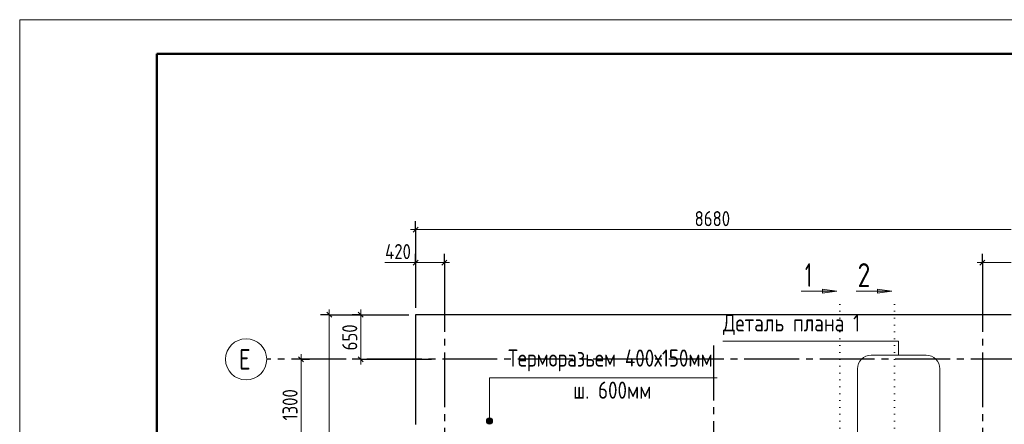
# Model space of a CAD drawing. Header units: millimetres. Extents: x 0 to 43617, y 0 to 29700.
# Tile 7 of 20: x 0 to 14350, y 23802 to 29700. Entities that reach past the tile are written whole.
import ezdxf

# ---------------------------------------------------------------- set-up
doc = ezdxf.new("R2010")
doc.units = ezdxf.units.MM
doc.linetypes.add('______5', pattern=[1100, 800, -100, 100, -100])
doc.linetypes.add('______9', pattern=[100, 0, -100])
for name, color, linetype, lineweight in [('Standard', 7, 'Continuous', 25), ('ЖБ Перекрытие верхний уровень', 7, 'Continuous', 35), ('Оси', 40, '______5', 18), ('Примечания', 7, 'Continuous', 25), ('Размерная выноска', 7, 'Continuous', 13), ('Узлы символ', 7, 'Continuous', 25)]:
    doc.layers.add(name, color=color, linetype=linetype, lineweight=lineweight)
doc.styles.add('GOST 2.304-81', font='txt')
doc.styles.add('ISOCPEUR', font='txt')

msp = doc.modelspace()

# ---------------------------------------------------------------- hatches: boundary and pattern name
at = {"layer": 'Примечания', "linetype": 'Continuous', "lineweight": 13, "transparency": 33554687}
for points in [[(6886, 23872), (6808, 23872), (6802, 23850)], [(6886, 23872), (6802, 23850), (6892, 23850)], [(6892, 23850), (6802, 23850), (6808, 23828)], [(6870, 23889), (6825, 23889), (6808, 23872)], [(6870, 23889), (6808, 23872), (6886, 23872)], [(6892, 23850), (6808, 23828), (6886, 23828)], [(6886, 23828), (6808, 23828), (6825, 23811)], [(6825, 23889), (6870, 23889), (6847, 23895)], [(6886, 23828), (6825, 23811), (6870, 23811)], [(6870, 23811), (6825, 23811), (6847, 23805)]]:
    msp.add_hatch(color=7, dxfattribs=at).paths.add_polyline_path(points)
at = {"layer": 'Узлы символ', "linetype": 'Continuous', "lineweight": 13, "transparency": 33554687}
for points in [[(11700, 25772), (11910, 25742), (11700, 25712)], [(12500, 25772), (12710, 25742), (12500, 25712)]]:
    msp.add_hatch(color=7, dxfattribs=at).paths.add_polyline_path(points, flags=16)

# ---------------------------------------------------------------- linework, layer by layer
at = {"layer": 'Standard', "color": 251, "linetype": 'Continuous', "lineweight": -3, "true_color": 0x656565, "transparency": 33554687}
for p, q in [((5770, 26640), (5770, 26765)), ((5770, 26640), (5770, 26515)), ((5770, 26640), (5770, 25500)), ((5770, 26160), (5770, 26285)), ((6190, 26160), (6190, 26285)), ((14030, 26160), (14030, 26285)), ((5770, 26160), (5770, 26035)), ((5770, 26160), (5770, 25500)), ((6190, 26160), (6190, 26035)), ((6190, 26160), (6190, 25380)), ((14030, 26160), (14030, 26035)), ((14030, 26160), (14030, 25380)), ((4511, 25400), (4386, 25400)), ((4511, 25400), (4636, 25400)), ((4511, 25400), (5670, 25400)), ((4970, 25400), (4845, 25400)), ((4970, 25400), (5095, 25400)), ((4970, 25400), (5670, 25400)), ((4100, 24750), (3975, 24750)), ((4100, 24750), (4225, 24750)), ((4100, 24750), (4100, 24750)), ((4970, 24750), (4845, 24750)), ((4970, 24750), (5095, 24750)), ((4970, 24750), (6000, 24750))]:
    msp.add_line(p, q, dxfattribs=at)
at = {"layer": 'Standard', "color": 7, "linetype": 'Continuous', "lineweight": 13, "transparency": 33554687}
for p, q in [((5770, 26640), (5695, 26640)), ((14450, 26640), (5770, 26640)), ((5770, 26160), (5695, 26160)), ((6190, 26160), (5770, 26160)), ((6190, 26160), (6265, 26160)), ((14030, 26160), (13955, 26160)), ((14030, 26160), (14450, 26160)), ((4511, 25400), (4511, 25475)), ((4970, 25400), (4970, 25475)), ((4100, 24750), (4100, 24825)), ((4100, 23450), (4100, 24750)), ((4970, 24750), (4970, 24675))]:
    msp.add_line(p, q, dxfattribs=at)
at = {"layer": 'Standard', "color": 7, "linetype": 'Continuous', "lineweight": 25, "transparency": 33554687}
for p, q in [((5807, 26677), (5733, 26602)), ((5807, 26197), (5733, 26122)), ((6227, 26197), (6153, 26122)), ((13992, 26122), (14068, 26197)), ((4474, 25438), (4549, 25363)), ((4933, 25438), (5007, 25363)), ((4138, 24712), (4062, 24787)), ((4933, 24787), (5007, 24712))]:
    msp.add_line(p, q, dxfattribs=at)
at = {"layer": 'Standard', "color": 7, "linetype": 'Continuous', "lineweight": 13, "transparency": 33554687}
msp.add_lwpolyline([(0, 0), (42000, 0), (42000, 29700), (0, 29700), (0, 0)], close=True, dxfattribs=at)
at = {"layer": 'Standard', "color": 7, "linetype": 'Continuous', "lineweight": 50, "transparency": 33554687}
msp.add_lwpolyline([(2000, 29200), (41500, 29200), (41500, 500), (2000, 500), (2000, 29200)], close=True, dxfattribs=at)
at = {"layer": 'Standard', "color": 7, "linetype": 'Continuous', "lineweight": 13, "transparency": 33554687}
for points in [[(4511, 25400), (4511, 21095), (4511, 21095), (4511, 17540)], [(4970, 25400), (4970, 24775), (4970, 24775), (4970, 24750)]]:
    msp.add_lwpolyline(points, dxfattribs=at)
at = {"layer": 'ЖБ Перекрытие верхний уровень', "color": 7, "linetype": 'Continuous', "lineweight": 25, "transparency": 33554687}
for p, q in [((14450, 25400), (5770, 25400)), ((5770, 25400), (5770, 23800))]:
    msp.add_line(p, q, dxfattribs=at)
at = {"layer": 'Оси', "color": 8, "linetype": '______5', "lineweight": -3, "transparency": 33554687}
for p, q in [((6190, 25950), (6190, 15250)), ((14030, 25950), (14030, 15250)), ((10110, 24950), (10110, 15250)), ((35560, 24750), (3600, 24750))]:
    msp.add_line(p, q, dxfattribs=at)
at = {"layer": 'Оси', "color": 7, "linetype": 'Continuous', "lineweight": 13, "transparency": 33554687}
msp.add_circle((3300, 24750), 300, dxfattribs=at)
at = {"layer": 'Примечания', "color": 7, "linetype": 'Continuous', "lineweight": 13, "transparency": 33554687}
for p, q in [((12410, 24810), (13210, 24810)), ((12210, 23010), (12210, 24610)), ((13410, 24610), (13410, 23010)), ((6802, 23850), (6802, 23850)), ((6847, 23895), (6847, 23895)), ((6892, 23850), (6892, 23850)), ((6847, 23805), (6847, 23805))]:
    msp.add_line(p, q, dxfattribs=at)
for points in [[(10250, 25012), (12810, 25012), (12810, 24810)], [(10167, 24480), (6847, 24480), (6847, 23850)]]:
    msp.add_lwpolyline(points, dxfattribs=at)
msp.add_circle((6847, 23850), 45, dxfattribs=at)
for centre, start, end in [((12410, 24610), 90, 180), ((13210, 24610), 0, 90)]:
    msp.add_arc(centre, 200, start, end, dxfattribs=at)
at = {"layer": 'Размерная выноска', "color": 7, "linetype": 'Continuous', "lineweight": 13, "transparency": 33554687}
msp.add_line((5770, 26160), (5320, 26160), dxfattribs=at)
at = {"layer": 'Узлы символ', "color": 7, "linetype": 'Continuous', "lineweight": 13, "transparency": 33554687}
for p, q in [((11910, 25742), (11391, 25742)), ((11700, 25742), (11685, 25742)), ((11700, 25712), (11700, 25772)), ((11700, 25772), (11910, 25742)), ((11910, 25742), (11700, 25712)), ((11910, 25742), (11910, 25742)), ((11910, 25742), (11910, 25742)), ((11910, 25742), (11910, 25742)), ((12710, 25742), (12191, 25742)), ((12500, 25742), (12485, 25742)), ((12500, 25712), (12500, 25772)), ((12500, 25772), (12710, 25742)), ((12710, 25742), (12500, 25712)), ((12710, 25742), (12710, 25742)), ((12710, 25742), (12710, 25742)), ((12710, 25742), (12710, 25742))]:
    msp.add_line(p, q, dxfattribs=at)
at = {"layer": 'Узлы символ', "color": 7, "linetype": '______9', "lineweight": 13, "transparency": 33554687}
for p, q in [((11951, 25550), (11951, 22610)), ((12751, 25550), (12751, 22610))]:
    msp.add_line(p, q, dxfattribs=at)

# ---------------------------------------------------------------- texts
at = {"layer": 'Standard', "color": 7, "linetype": 'Continuous', "lineweight": 25, "transparency": 33554687, "char_height": 220, "attachment_point": 7, "style": 'GOST 2.304-81'}
for s, insert, width in [('8680', (9836, 26690), 672.63), ('420', (5326, 26210), 531.97)]:
    msp.add_mtext(s, dxfattribs=dict(at, insert=insert, width=width))
at = {"layer": 'Standard', "color": 7, "linetype": 'Continuous', "lineweight": 25, "transparency": 33554687, "char_height": 220, "attachment_point": 7, "rotation": 90, "style": 'GOST 2.304-81'}
for s, insert, width in [('650', (4920, 24880), 516.39), ('1300', (4050, 23858), 610.17)]:
    msp.add_mtext(s, dxfattribs=dict(at, insert=insert, width=width))
at = {"layer": 'Оси', "color": 7, "linetype": 'Continuous', "lineweight": 25, "transparency": 33554687, "insert": (3195, 24600), "char_height": 300, "width": 326.41, "attachment_point": 7, "style": 'ISOCPEUR'}
msp.add_mtext('\\W0.78;Е', dxfattribs=at)
at = {"layer": 'Примечания', "color": 7, "linetype": 'Continuous', "lineweight": 25, "transparency": 33554687, "char_height": 250, "attachment_point": 7, "style": 'GOST 2.304-81'}
for s, insert, width in [('Деталь\\~плана\\~1', (10250, 25104), 2096.88), ('Терморазьем\\~400х150мм', (7117, 24575), 3189.08), ('ш.\\~600мм', (8067, 24175), 1279.44)]:
    msp.add_mtext(s, dxfattribs=dict(at, insert=insert, width=width))
at = {"layer": 'Узлы символ', "color": 7, "linetype": 'Continuous', "lineweight": 35, "transparency": 33554687, "char_height": 350, "attachment_point": 7, "style": 'ISOCPEUR'}
for s, insert, width in [('\\W0.56;1', (11446, 25802), 272.22), ('\\W0.78;2', (12211, 25802), 380.82)]:
    msp.add_mtext(s, dxfattribs=dict(at, insert=insert, width=width))

doc.saveas('drawing.dxf')
